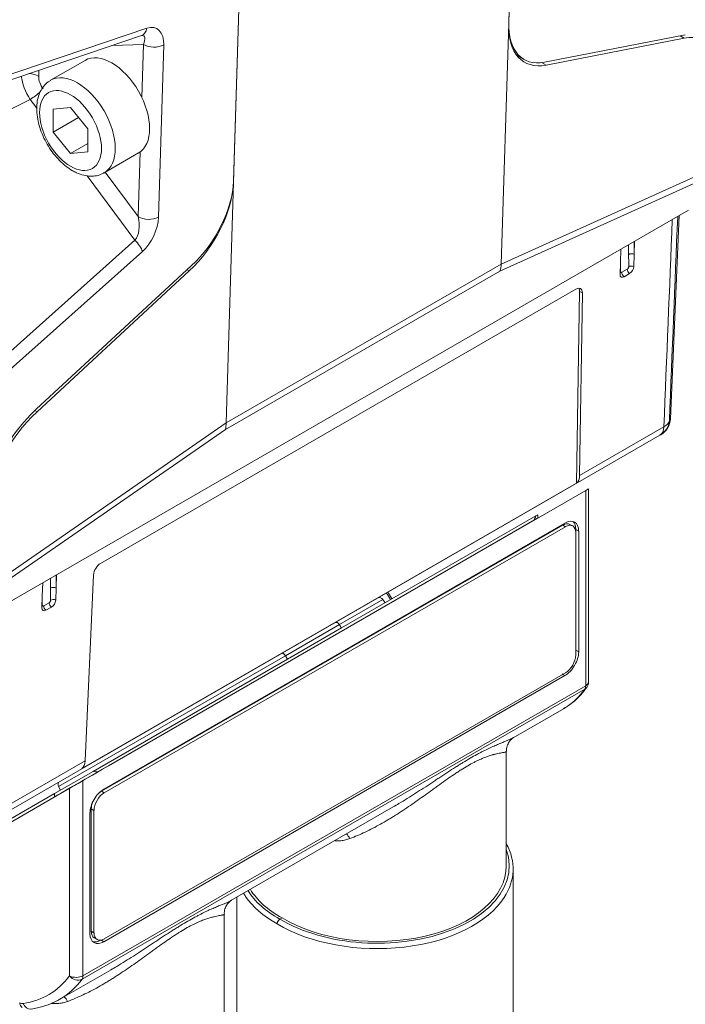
# Model space of a CAD drawing. Header units: millimetres. Extents: x 4 to 837, y 5 to 589.
# Tile 12 of 164: x 130 to 164, y 33 to 83. Entities that reach past the tile are written whole.
import ezdxf

# ---------------------------------------------------------------- set-up
doc = ezdxf.new("R2010")
doc.units = ezdxf.units.MM
doc.layers.add('1', color=7, linetype='Continuous', true_color=0xffffff)

msp = doc.modelspace()

# ---------------------------------------------------------------- linework, layer by layer
at = {"layer": '1', "color": 9, "linetype": 'Continuous', "lineweight": 18}
for p, q in [((155.401, 82.989), (155.757, 94.539)), ((155.403, 83.047), (155.756, 94.511)), ((141.615, 86.374), (141.259, 74.824)), ((141.614, 86.346), (141.261, 74.882)), ((155.401, 82.989), (155.021, 70.622)), ((126.926, 79.118), (136.543, 82.37)), ((164.473, 82.404), (157.234, 81.001)), ((157.317, 80.847), (164.421, 82.224)), ((155.817, 81.354), (156.187, 81.14)), ((141.259, 74.824), (140.879, 62.457)), ((164.629, 73.384), (129.53, 53.119)), ((139.091, 70.526), (131.128, 63.152)), ((131.173, 63.028), (138.988, 70.265))]:
    msp.add_line(p, q, dxfattribs=at)
at = {"layer": '1', "color": 9, "linetype": 'Continuous', "lineweight": 13}
for p, q in [((127.197, 79.49), (136.814, 82.742)), ((164.421, 82.224), (164.201, 82.351)), ((136.638, 81.914), (135.019, 81.854)), ((136.554, 79.187), (136.638, 81.914)), ((137.679, 81.882), (137.407, 73.025)), ((131.266, 80.585), (131.256, 80.267)), ((157.091, 80.978), (157.317, 80.847)), ((130.825, 79.081), (116.058, 71.8)), ((131.161, 78.63), (130.825, 79.081)), ((136.365, 73.057), (136.467, 76.381)), ((155.021, 70.622), (165.946, 75.564)), ((136.202, 71.848), (133.741, 75.16)), ((134.67, 75.338), (136.365, 73.057)), ((165.736, 75.134), (154.945, 70.252)), ((141.259, 74.824), (141.259, 74.824)), ((126.51, 63.189), (136.202, 71.848)), ((136.586, 71.273), (126.894, 62.614)), ((140.879, 62.453), (155.02, 70.617)), ((138.988, 70.265), (138.878, 70.328)), ((154.945, 70.252), (140.852, 62.116)), ((131.063, 63.092), (131.173, 63.028)), ((129.043, 54.258), (140.879, 62.457)), ((140.852, 62.116), (129.164, 54.019))]:
    msp.add_line(p, q, dxfattribs=at)
at = {"layer": '1', "color": 27, "linetype": 'Continuous', "lineweight": 18}
for p, q in [((133.636, 81.092), (131.869, 80.071)), ((132.89, 78.664), (132.006, 78.585)), ((132.006, 78.585), (132.006, 77.407)), ((133.774, 77.564), (132.89, 78.664)), ((132.006, 77.407), (133.3, 78.154)), ((133.774, 76.386), (133.774, 77.564)), ((132.006, 77.407), (132.89, 76.307)), ((132.89, 76.307), (133.774, 76.817)), ((132.89, 76.307), (133.774, 76.386)), ((134.619, 75.308), (136.386, 76.329)), ((159.356, 58.978), (133.529, 44.067)), ((156.892, 57.56), (159.368, 58.986)), ((159.502, 49.147), (159.502, 59.063)), ((158.288, 57.3), (134.597, 43.622)), ((134.835, 44.822), (156.849, 57.532)), ((158.849, 50.766), (158.849, 56.971)), ((158.995, 50.687), (158.995, 56.892)), ((134.598, 35.783), (158.287, 49.46)), ((155.625, 46.266), (158.245, 47.778)), ((155.278, 39.691), (155.278, 45.567)), ((127.845, 40.795), (132.834, 43.667)), ((124.89, 39.096), (132.057, 43.221)), ((141.13, 37.897), (149.465, 42.709)), ((133.89, 42.397), (133.89, 36.193)), ((155.628, 28.654), (155.628, 39.526)), ((141.428, 38.069), (141.428, 28.654)), ((140.783, 29.292), (140.783, 37.198)), ((143.649, 36.942), (143.755, 37.003)), ((132.346, 32.825), (134.97, 34.34))]:
    msp.add_line(p, q, dxfattribs=at)
at = {"layer": '1', "color": 27, "linetype": 'Continuous', "lineweight": 13}
for p, q in [((131.869, 80.071), (131.868, 80.071)), ((159.356, 48.942), (159.356, 58.978)), ((158.849, 56.971), (158.995, 56.892)), ((158.849, 50.766), (158.995, 50.687)), ((159.307, 48.764), (133.48, 33.853)), ((133.529, 34.031), (159.356, 48.942)), ((133.529, 44.067), (133.529, 34.031)), ((132.834, 34.024), (132.834, 43.667))]:
    msp.add_line(p, q, dxfattribs=at)
at = {"layer": '1', "color": 252, "linetype": 'Continuous', "lineweight": 18}
for p, q in [((163.71, 62.663), (164.157, 73.111)), ((161.139, 70.703), (161.16, 71.381)), ((161.867, 71.789), (161.846, 71.111)), ((161.846, 71.111), (161.827, 70.495)), ((161.12, 70.087), (161.139, 70.703)), ((161.608, 70.132), (161.325, 69.969)), ((158.846, 69.326), (134.437, 55.234)), ((159.04, 69.209), (158.887, 59.352)), ((159.041, 59.744), (159.187, 69.136)), ((163.165, 61.815), (129.098, 42.146)), ((163.165, 61.815), (163.211, 61.842)), ((158.887, 59.352), (133.476, 44.681)), ((156.895, 57.733), (156.8, 57.678)), ((156.891, 57.556), (156.895, 57.733)), ((156.8, 57.678), (146.81, 51.911)), ((131.441, 53.557), (131.461, 54.234)), ((132.169, 54.642), (132.148, 53.965)), ((134.072, 54.636), (133.635, 45.076)), ((132.148, 53.965), (132.129, 53.349)), ((131.422, 52.94), (131.441, 53.557)), ((149.047, 53.202), (148.937, 53.377)), ((131.909, 52.985), (131.626, 52.822)), ((144.035, 50.308), (146.81, 51.911)), ((144.035, 50.308), (134.045, 44.541)), ((132.066, 43.398), (134.045, 44.541)), ((132.278, 43.76), (132.376, 43.577)), ((132.066, 43.398), (125.148, 39.404))]:
    msp.add_line(p, q, dxfattribs=at)
at = {"layer": '1', "color": 252, "linetype": 'Continuous', "lineweight": 13}
for p, q in [((161.563, 71.614), (161.563, 71.111)), ((161.846, 71.111), (161.846, 71.777)), ((161.493, 70.359), (161.21, 70.195)), ((159.187, 69.136), (159.04, 69.209)), ((159.041, 59.744), (163.371, 62.244)), ((131.865, 53.965), (131.865, 54.467)), ((132.148, 54.63), (132.148, 53.965)), ((131.511, 53.049), (131.794, 53.212)), ((148.937, 53.377), (146.702, 52.087)), ((146.702, 52.087), (143.928, 50.486)), ((143.928, 50.486), (132.278, 43.76)), ((129.304, 42.576), (133.635, 45.076)), ((132.07, 43.228), (132.066, 43.398))]:
    msp.add_line(p, q, dxfattribs=at)
at = {"layer": '1', "color": 18, "linetype": 'Continuous', "lineweight": 18}
for p, q in [((158.173, 57.201), (134.485, 43.524)), ((158.69, 57.156), (158.548, 57.238)), ((158.315, 57.119), (134.627, 43.443)), ((158.845, 50.526), (158.845, 56.813)), ((134.627, 35.931), (158.315, 49.607)), ((133.955, 42.606), (133.955, 36.319)), ((134.096, 42.524), (134.096, 36.237)), ((134.11, 35.975), (134.252, 35.894))]:
    msp.add_line(p, q, dxfattribs=at)
at = {"layer": '1', "color": 18, "linetype": 'Continuous', "lineweight": 13}
for p, q in [((158.315, 57.119), (158.173, 57.201)), ((134.485, 43.524), (134.627, 43.443)), ((134.096, 42.524), (133.955, 42.606)), ((133.955, 36.319), (134.096, 36.237))]:
    msp.add_line(p, q, dxfattribs=at)
at = {"layer": '1', "color": 252, "linetype": 'Continuous', "lineweight": 18}
for centre, radius, start, end in [((162.711, 62.708), 1, 300, 357.455), ((148.767, 53.271), 0.2, 32, 120), ((132.455, 43.854), 0.2, 120, 208)]:
    msp.add_arc(centre, radius, start, end, dxfattribs=at)
at = {"layer": '1', "color": 27, "linetype": 'Continuous', "lineweight": 18}
msp.add_arc((159.002, 49.147), 0.5, 324.8385, 0, dxfattribs=at)
at = {"layer": '1', "color": 9, "linetype": 'Continuous', "lineweight": 18}
for centre, major_axis, ratio, start_param, end_param in [((158.337, 84.864), (2.15, 3.724), 0.537015, 2.356185, 3.577916), ((158.472, 84.89), (2.25, 3.897), 0.537015, 2.356185, 3.577916), ((163.138, 77.732), (2.5, 4.33), 0.537015, 5.514494, 6.719508), ((137.966, 73.051), (2.484, 3.759), 0.575959, 4.310848, 5.532579), ((138.114, 73.188), (2.374, 3.592), 0.575959, 4.310848, 5.532579), ((153.583, 71.476), (-0.914, 1.781), 0.629202, 3.687136, 3.923175), ((114.639, 53.862), (40.377, 16.782), 0.033811, 6.26538, 6.267897), ((132.309, 59.933), (2.87, 4.344), 0.575959, 1.169256, 2.289036), ((132.309, 59.933), (2.76, 4.177), 0.575959, 1.169256, 2.37427), ((139.49, 63.34), (-1.071, 1.691), 0.523928, 3.634495, 3.870534), ((181.579, 92.495), (40.694, 30.065), 0.025168, 3.121775, 3.124296)]:
    msp.add_ellipse(centre, major_axis=major_axis, ratio=ratio, start_param=start_param, end_param=end_param, dxfattribs=at)
at = {"layer": '1', "color": 9, "linetype": 'Continuous', "lineweight": 13}
for centre, major_axis, ratio, start_param, end_param in [((136.302, 83.08), (0.24, -0.71), 0.656106, 0.00001, 0.86968), ((136.581, 81.268), (0.732, 1.462), 0.560926, 5.402485, 6.798749), ((136.07, 81.606), (0.584, 0.741), 0.348636, 5.392324, 6.581395), ((137.168, 82.22), (-0.75, 0.023), 0.597148, 0.803471, 2.339361), ((131.276, 79.652), (-0.709, 1.323), 0.452683, 0.854557, 1.765379), ((130.726, 79.961), (-0.75, 0.023), 0.597148, 3.945064, 4.707043), ((131.806, 79.958), (-0.388, 0.644), 0.60504, 0.752634, 1.729337), ((130.952, 79.318), (-0.602, -0.447), 0.161068, 1.240209, 2.132754), ((135.799, 72.799), (-0.158, 1.099), 0.544799, 3.593293, 4.869811), ((136.895, 73.363), (-0.75, 0.023), 0.597148, 0.803471, 2.339361), ((136.31, 72.461), (0.697, 1.466), 0.578543, 4.083878, 5.360396), ((136.075, 71.611), (-0.5, 0.559), 0.339525, 3.801543, 4.835292)]:
    msp.add_ellipse(centre, major_axis=major_axis, ratio=ratio, start_param=start_param, end_param=end_param, dxfattribs=at)
at = {"layer": '1', "color": 27, "linetype": 'Continuous', "lineweight": 18}
for centre, major_axis, ratio, start_param, end_param in [((135.011, 78.71), (1.375, -2.382), 0.57735, 0.000098, 3.141593), ((159.002, 58.775), (0.5, 0.288), 0.000662, 5.497406, 7.033295), ((155.331, 56.658), (2.075, 1.196), 0.000638, 5.532264, 5.563845), ((158.288, 56.484), (0.5, 0.865), 0.57735, 5.497787, 7.069071), ((158.147, 56.566), (0.496, 0.859), 0.57735, 5.497787, 6.165142), ((158.287, 50.279), (0.501, 0.867), 0.57735, 3.926869, 5.497787), ((158.145, 50.36), (0.497, 0.861), 0.57735, 5.399123, 5.497787), ((133.42, 44.008), (2.001, 1.154), 0.000686, 3.962698, 5.497444), ((133.175, 43.863), (0.5, 0.288), 0.000662, 3.961516, 5.497406), ((134.596, 42.805), (0.5, 0.865), 0.57735, 0.78491, 2.356194), ((148.528, 39.595), (-7.1, 0.106), 0.587058, 2.790359, 3.465635), ((148.528, 39.759), (-6.75, 0.104), 0.587337, 0.794435, 3.15058), ((148.528, 39.759), (6.75, 0.1), 0.567188, 3.457338, 3.918564), ((148.528, 39.595), (7.1, 0.103), 0.567476, 3.450318, 3.492923), ((134.598, 36.602), (0.501, 0.867), 0.57735, 2.356194, 3.927355), ((148.531, 39.757), (-6.9, 0.106), 0.587337, 1.141089, 1.820628), ((134.457, 36.683), (0.497, 0.861), 0.57735, 3.259267, 3.904158), ((127.18, 41.39), (-5.257, 8.51), 0.596164, 3.095984, 3.12388)]:
    msp.add_ellipse(centre, major_axis=major_axis, ratio=ratio, start_param=start_param, end_param=end_param, dxfattribs=at)
at = {"layer": '1', "color": 27, "linetype": 'Continuous', "lineweight": 13}
for centre, major_axis, ratio, start_param, end_param in [((133.244, 77.69), (-1.375, 2.382), 0.57735, 3.148465, 6.283185), ((159.002, 49.147), (0.5, 0), 0.57735, 5.497787, 6.283179), ((153.411, 56.534), (-4.759, 8.798), 0.5579, 3.157115, 3.411797), ((159.002, 49.147), (-0.25, 0.433), 0.57735, 3.39628, 3.926991), ((159.002, 49.147), (-0.409, 0.288), 0.800238, 2.79145, 3.141596), ((147.048, 40.517), (0.294, -0.956), 0.399648, 2.077564, 2.444208), ((148.531, 39.757), (-6.9, 0.106), 0.587337, 1.820628, 3.36124), ((148.528, 39.595), (7.1, 0.103), 0.567476, 3.492923, 3.918793), ((148.526, 39.76), (6.9, 0.103), 0.567188, 3.468695, 3.919069), ((148.528, 39.595), (-7.1, 0.106), 0.587058, 0.794172, 2.790359), ((148.531, 39.757), (-6.9, 0.106), 0.587337, 0.793929, 1.141089), ((126.839, 41.179), (-5.007, 8.077), 0.597134, 2.88492, 3.377565), ((133.175, 34.236), (0.5, 0), 0.57735, 3.961897, 5.497787), ((133.175, 34.236), (0.403, -0.296), 0.779832, 4.407654, 5.948347), ((133.175, 34.236), (0.25, -0.433), 0.57735, 0.254687, 0.785398), ((127.18, 41.39), (-5.257, 8.51), 0.596164, 3.12388, 3.378562), ((132.552, 32.148), (0.294, -0.956), 0.399648, 2.077564, 2.444208), ((130.621, 32.855), (0.223, 0.447), 0.576647, 2.321939, 3.141676), ((130.267, 33.058), (-0.264, 0.425), 0.597134, 2.372386, 2.88492), ((130.798, 32.818), (0.07, -0.495), 0.775929, 5.040599, 6.252281)]:
    msp.add_ellipse(centre, major_axis=major_axis, ratio=ratio, start_param=start_param, end_param=end_param, dxfattribs=at)
msp.add_ellipse((132.89, 77.485), major_axis=(1.125, -1.949), ratio=0.57735, dxfattribs=at)
at = {"layer": '1', "color": 252, "linetype": 'Continuous', "lineweight": 13}
for centre, major_axis, ratio, start_param, end_param in [((161.705, 71.03), (0.2, 0), 0.57735, 0.785398, 2.356194), ((161.634, 70.277), (0.1, -0.173), 0.57735, 3.926991, 5.310179), ((161.706, 70.402), (0.2, 0.001), 0.580073, 0.917558, 2.35382), ((161.279, 70.156), (-0.2, 0.001), 0.574615, 5.500139, 5.599309), ((161.351, 70.114), (0.1, -0.173), 0.57735, 3.926991, 5.310179), ((162.665, 62.681), (-0.5, 0.866), 0.993966, 3.141593, 4.085496), ((162.665, 62.681), (0.999, -0.041), 0.590301, 5.521879, 6.172915), ((162.665, 62.681), (-0.5, 0.866), 0.57735, 3.141593, 3.892084), ((132.006, 53.883), (0.2, 0), 0.57735, 0.785398, 2.356194), ((131.936, 53.131), (0.1, -0.173), 0.57735, 3.926991, 5.310179), ((132.008, 53.256), (0.2, 0.001), 0.580073, 0.917558, 2.35382), ((131.581, 53.01), (-0.2, 0.001), 0.574615, 5.500139, 5.599309), ((131.653, 52.967), (0.1, -0.173), 0.57735, 3.926991, 5.310179)]:
    msp.add_ellipse(centre, major_axis=major_axis, ratio=ratio, start_param=start_param, end_param=end_param, dxfattribs=at)
at = {"layer": '1', "color": 252, "linetype": 'Continuous', "lineweight": 18}
for centre, major_axis, ratio, start_param, end_param in [((161.615, 70.373), (0.158, 0.255), 0.556861, 3.943267, 5.514063), ((161.332, 70.209), (0.158, 0.255), 0.556861, 2.372471, 3.943267), ((158.833, 68.924), (0.263, 0.427), 0.555551, 5.5315, 7.082417), ((158.686, 68.997), (0.263, 0.427), 0.555551, 5.5315, 6.034676), ((158.309, 60.166), (-0.541, 0.842), 0.585872, 3.22116, 3.864458), ((154.932, 59.52), (-1.362, 2.48), 0.57735, 3.479628, 3.61869), ((134.426, 54.832), (0.262, 0.426), 0.558216, 0.801763, 2.352681), ((131.917, 53.226), (0.158, 0.255), 0.556861, 3.943267, 5.514063), ((131.634, 53.063), (0.158, 0.255), 0.556861, 2.372471, 3.943267), ((132.953, 45.527), (-0.46, 0.889), 0.567172, 3.274679, 3.917977), ((133.384, 47.079), (-1.466, 2.419), 0.57735, 2.664496, 2.803427)]:
    msp.add_ellipse(centre, major_axis=major_axis, ratio=ratio, start_param=start_param, end_param=end_param, dxfattribs=at)
at = {"layer": '1', "color": 18, "linetype": 'Continuous', "lineweight": 18}
for centre, major_axis, start_param, end_param in [((158.173, 56.588), (-0.375, -0.65), 3.141593, 3.926991), ((158.315, 56.507), (0.375, 0.65), 5.497787, 7.068583), ((158.315, 50.22), (0.375, 0.65), 3.926991, 5.497787), ((134.627, 42.83), (0.375, 0.65), 0.785398, 2.356194), ((134.485, 42.912), (-0.375, -0.65), 3.926991, 4.209955), ((134.485, 42.912), (-0.375, -0.65), 4.931049, 5.497787), ((134.485, 36.625), (-0.375, -0.65), 5.497787, 6.283185), ((134.627, 36.543), (0.375, 0.65), 2.356194, 3.926991)]:
    msp.add_ellipse(centre, major_axis=major_axis, ratio=0.57735, start_param=start_param, end_param=end_param, dxfattribs=at)
at = {"layer": '1', "color": 9, "linetype": 'Continuous', "lineweight": 18}
msp.add_open_spline([(136.543, 82.37), (136.564, 82.374), (136.559, 82.375)], degree=2, dxfattribs=at)
at = {"layer": '1', "color": 27, "linetype": 'Continuous', "lineweight": 18}
for points, knots in [([(131.873, 80.062), (131.827, 80.04), (131.69, 79.964), (131.503, 79.771), (131.327, 79.495), (131.209, 79.171), (131.149, 78.803), (131.151, 78.396), (131.215, 77.965), (131.339, 77.524), (131.519, 77.089), (131.747, 76.67), (132.018, 76.281), (132.326, 75.931), (132.654, 75.639), (132.881, 75.485), (132.994, 75.419)], [0, 0, 0, 0, 0.032341, 0.100089, 0.167823, 0.237744, 0.31095, 0.386967, 0.46433, 0.541668, 0.618712, 0.695581, 0.772522, 0.849756, 0.927572, 1, 1, 1, 1]), ([(132.994, 75.419), (133.06, 75.381), (133.25, 75.283), (133.556, 75.174), (133.905, 75.124), (134.235, 75.152), (134.481, 75.223), (134.601, 75.304), (134.627, 75.323)], [0, 0, 0, 0, 0.121154, 0.347237, 0.546198, 0.736494, 0.941303, 1, 1, 1, 1]), ([(158.202, 47.758), (158.344, 47.836), (158.629, 48.019), (159.015, 48.363), (159.269, 48.661), (159.392, 48.832), (159.411, 48.859)], [0, 0, 0, 0, 0.299105, 0.626814, 0.942885, 1, 1, 1, 1]), ([(155.29, 45.568), (155.286, 45.616), (155.285, 45.75), (155.36, 45.962), (155.477, 46.137), (155.585, 46.24), (155.648, 46.28), (155.654, 46.283), (155.654, 46.283)], [0, 0, 0, 0, 0.125267, 0.355654, 0.56814, 0.771632, 0.992926, 1, 1, 1, 1]), ([(140.795, 37.198), (140.79, 37.247), (140.789, 37.381), (140.864, 37.593), (140.982, 37.768), (141.089, 37.871), (141.153, 37.911), (141.158, 37.914), (141.158, 37.914)], [0, 0, 0, 0, 0.125267, 0.355654, 0.56814, 0.771632, 0.992926, 1, 1, 1, 1]), ([(143.649, 36.942), (143.64, 36.936), (143.631, 36.93), (143.617, 36.919), (143.613, 36.915), (143.604, 36.907), (143.599, 36.902), (143.587, 36.889), (143.579, 36.879), (143.563, 36.858), (143.556, 36.847), (143.543, 36.825), (143.537, 36.813), (143.529, 36.795), (143.527, 36.789), (143.522, 36.777), (143.52, 36.771), (143.515, 36.754), (143.512, 36.742), (143.51, 36.724), (143.509, 36.719), (143.508, 36.707), (143.508, 36.702), (143.508, 36.697)], [0, 0, 0, 0, 0.125, 0.125, 0.1875, 0.1875, 0.25, 0.25, 0.375, 0.375, 0.5, 0.5, 0.625, 0.625, 0.6875, 0.6875, 0.75, 0.75, 0.875, 0.875, 0.9375, 0.9375, 1, 1, 1, 1]), ([(130.868, 32.323), (130.977, 32.339), (131.278, 32.393), (131.725, 32.522), (132.043, 32.668), (132.183, 32.743)], [0, 0, 0, 0, 0.232127, 0.651877, 1, 1, 1, 1])]:
    msp.add_open_spline(points, degree=3, knots=knots, dxfattribs=at)
at = {"layer": '1', "color": 252, "linetype": 'Continuous', "lineweight": 13}
for points in [[(163.371, 62.244), (163.517, 65.799), (163.662, 69.354), (163.806, 72.908)], [(164.081, 73.067), (163.939, 69.57), (163.798, 66.073), (163.655, 62.575)], [(161.563, 71.111), (161.563, 70.902), (161.564, 70.693), (161.565, 70.484)], [(161.138, 70.238), (161.138, 70.391), (161.139, 70.544), (161.139, 70.697)], [(131.866, 53.338), (131.865, 53.546), (131.865, 53.756), (131.865, 53.965)], [(131.44, 53.551), (131.44, 53.398), (131.44, 53.245), (131.439, 53.091)]]:
    msp.add_open_spline(points, degree=3, dxfattribs=at)
for points, knots in [([(161.565, 70.484), (161.565, 70.479), (161.564, 70.473), (161.562, 70.461), (161.561, 70.455), (161.557, 70.443), (161.555, 70.437), (161.55, 70.424), (161.547, 70.419), (161.54, 70.407), (161.537, 70.401), (161.529, 70.391), (161.525, 70.386), (161.516, 70.376), (161.511, 70.372), (161.502, 70.365), (161.497, 70.361), (161.493, 70.359)], [0, 0, 0, 0, 0.125, 0.125, 0.25, 0.25, 0.375, 0.375, 0.5, 0.5, 0.625, 0.625, 0.75, 0.75, 0.875, 0.875, 1, 1, 1, 1]), ([(161.21, 70.195), (161.205, 70.193), (161.2, 70.19), (161.191, 70.187), (161.186, 70.186), (161.178, 70.185), (161.173, 70.186), (161.166, 70.187), (161.162, 70.189), (161.155, 70.192), (161.152, 70.195), (161.147, 70.201), (161.145, 70.205), (161.141, 70.213), (161.14, 70.217), (161.138, 70.227), (161.138, 70.232), (161.138, 70.238)], [0, 0, 0, 0, 0.125, 0.125, 0.25, 0.25, 0.375, 0.375, 0.5, 0.5, 0.625, 0.625, 0.75, 0.75, 0.875, 0.875, 1, 1, 1, 1]), ([(163.655, 62.575), (163.678, 62.6), (163.693, 62.62), (163.707, 62.648), (163.71, 62.657), (163.71, 62.665)], [0, 0, 0, 0, 0.619387, 0.619387, 1, 1, 1, 1]), ([(131.794, 53.212), (131.799, 53.215), (131.804, 53.218), (131.813, 53.226), (131.817, 53.23), (131.826, 53.239), (131.83, 53.244), (131.838, 53.255), (131.842, 53.261), (131.848, 53.272), (131.851, 53.278), (131.857, 53.29), (131.859, 53.296), (131.862, 53.308), (131.864, 53.315), (131.866, 53.326), (131.866, 53.332), (131.866, 53.338)], [0, 0, 0, 0, 0.125, 0.125, 0.25, 0.25, 0.375, 0.375, 0.5, 0.5, 0.625, 0.625, 0.75, 0.75, 0.875, 0.875, 1, 1, 1, 1]), ([(131.439, 53.091), (131.439, 53.086), (131.44, 53.08), (131.441, 53.071), (131.443, 53.066), (131.446, 53.058), (131.449, 53.055), (131.454, 53.049), (131.457, 53.046), (131.463, 53.042), (131.467, 53.041), (131.475, 53.039), (131.479, 53.039), (131.488, 53.04), (131.492, 53.041), (131.502, 53.044), (131.506, 53.046), (131.511, 53.049)], [0, 0, 0, 0, 0.125, 0.125, 0.25, 0.25, 0.375, 0.375, 0.5, 0.5, 0.625, 0.625, 0.75, 0.75, 0.875, 0.875, 1, 1, 1, 1])]:
    msp.add_open_spline(points, degree=3, knots=knots, dxfattribs=at)
at = {"layer": '1', "color": 252, "linetype": 'Continuous', "lineweight": 13, "extrusion": (1.60327e-09, 9.72261e-10, -1)}
msp.add_open_spline([(149.332, 53.367), (149.263, 53.481), (149.194, 53.595), (149.125, 53.709)], degree=3, dxfattribs=at)
at = {"layer": '1', "color": 252, "linetype": 'Continuous', "lineweight": 18}
msp.add_open_spline([(149.405, 53.409), (149.198, 53.751)], degree=1, dxfattribs=at)
for points in [[(146.491, 52.188), (146.495, 52.191), (146.499, 52.192), (146.507, 52.196), (146.511, 52.197), (146.524, 52.2), (146.532, 52.201), (146.546, 52.2), (146.551, 52.2), (146.56, 52.199), (146.565, 52.198), (146.58, 52.194), (146.589, 52.19), (146.609, 52.181), (146.618, 52.175), (146.637, 52.162), (146.646, 52.155), (146.66, 52.142), (146.664, 52.138), (146.673, 52.128), (146.677, 52.124), (146.688, 52.109), (146.696, 52.098), (146.702, 52.087)], [(143.746, 50.604), (143.749, 50.605), (143.752, 50.607), (143.758, 50.609), (143.761, 50.609), (143.771, 50.611), (143.778, 50.611), (143.789, 50.609), (143.793, 50.608), (143.801, 50.606), (143.805, 50.604), (143.817, 50.599), (143.825, 50.595), (143.842, 50.584), (143.851, 50.577), (143.867, 50.563), (143.876, 50.555), (143.888, 50.542), (143.892, 50.537), (143.9, 50.527), (143.903, 50.523), (143.915, 50.507), (143.922, 50.497), (143.928, 50.486)]]:
    msp.add_open_spline(points, degree=3, knots=[0, 0, 0, 0, 0.0625, 0.0625, 0.125, 0.125, 0.25, 0.25, 0.3125, 0.3125, 0.375, 0.375, 0.5, 0.5, 0.625, 0.625, 0.75, 0.75, 0.8125, 0.8125, 0.875, 0.875, 1, 1, 1, 1], dxfattribs=at)
at = {"layer": '1', "color": 252, "linetype": 'Continuous', "lineweight": 18, "extrusion": (5.58796e-08, 3.40064e-08, -1)}
msp.add_open_spline([(146.702, 52.087), (146.738, 52.028), (146.774, 51.969), (146.81, 51.911)], degree=3, dxfattribs=at)
at = {"layer": '1', "color": 252, "linetype": 'Continuous', "lineweight": 18, "extrusion": (1.74812e-07, 1.04983e-07, 1)}
msp.add_open_spline([(143.928, 50.486), (143.964, 50.427), (143.999, 50.367), (144.035, 50.308)], degree=3, dxfattribs=at)
at = {"layer": '1', "color": 27, "linetype": 'Continuous', "lineweight": 13}
for points, degree in [([(158.145, 49.548), (158.193, 49.519), (158.24, 49.49), (158.287, 49.461)], 3), ([(134.457, 35.871), (134.598, 35.784)], 1)]:
    msp.add_open_spline(points, degree=degree, dxfattribs=at)
for points, knots in [([(149.463, 42.708), (149.564, 42.766), (149.665, 42.826), (149.907, 42.971), (150.049, 43.058), (150.332, 43.234), (150.472, 43.323), (150.752, 43.502), (150.892, 43.593), (151.17, 43.775), (151.309, 43.867), (151.517, 44.004), (151.587, 44.05), (151.725, 44.142), (151.794, 44.187), (152, 44.323), (152.135, 44.412), (152.402, 44.586), (152.535, 44.671), (152.73, 44.795), (152.795, 44.836), (152.892, 44.896), (152.924, 44.916), (152.988, 44.956), (153.147, 45.053), (153.422, 45.217), (153.653, 45.346), (153.792, 45.421), (153.82, 45.436), (153.875, 45.466), (153.902, 45.48), (153.983, 45.522), (154.036, 45.55), (154.19, 45.628), (154.288, 45.675), (154.474, 45.763), (154.65, 45.843), (154.809, 45.911), (154.902, 45.951), (154.921, 45.958), (154.957, 45.974), (154.975, 45.981), (155.028, 46.003), (155.062, 46.017), (155.16, 46.058), (155.221, 46.083), (155.334, 46.13), (155.386, 46.152), (155.482, 46.195), (155.526, 46.215), (155.594, 46.249), (155.62, 46.263), (155.644, 46.277)], [0, 0, 0, 0, 0.036129, 0.036129, 0.087632, 0.087632, 0.139134, 0.139134, 0.190637, 0.190637, 0.242139, 0.242139, 0.267891, 0.267891, 0.293642, 0.293642, 0.345145, 0.345145, 0.396647, 0.396647, 0.422398, 0.422398, 0.435274, 0.435274, 0.44815, 0.499652, 0.551155, 0.551155, 0.564031, 0.564031, 0.576906, 0.576906, 0.602658, 0.602658, 0.65416, 0.65416, 0.705663, 0.757165, 0.757165, 0.770041, 0.770041, 0.782917, 0.782917, 0.808668, 0.808668, 0.86017, 0.86017, 0.911673, 0.911673, 0.963176, 0.963176, 1, 1, 1, 1]), ([(155.278, 45.567), (155.279, 45.562), (155.277, 45.557), (155.267, 45.548), (155.258, 45.543), (155.238, 45.536), (155.231, 45.534), (155.214, 45.529), (155.205, 45.527), (155.174, 45.52), (155.15, 45.515), (155.095, 45.505), (155.063, 45.499), (154.992, 45.487), (154.953, 45.479), (154.866, 45.462), (154.818, 45.451), (154.739, 45.433), (154.712, 45.426), (154.67, 45.416), (154.655, 45.412), (154.625, 45.404), (154.61, 45.4), (154.533, 45.378), (154.467, 45.358), (154.325, 45.311), (154.249, 45.285), (154.088, 45.222), (154.002, 45.186), (153.865, 45.124), (153.817, 45.101), (153.744, 45.066), (153.719, 45.054), (153.669, 45.028), (153.644, 45.016), (153.516, 44.95), (153.304, 44.833), (153.076, 44.696), (152.929, 44.603), (152.899, 44.584), (152.84, 44.545), (152.75, 44.487), (152.659, 44.427), (152.477, 44.305), (152.355, 44.221), (152.108, 44.047), (151.983, 43.959), (151.826, 43.846), (151.794, 43.823), (151.731, 43.777), (151.7, 43.755), (151.605, 43.686), (151.542, 43.641), (151.353, 43.504), (151.227, 43.413), (150.977, 43.233), (150.851, 43.143), (150.6, 42.966), (150.474, 42.878), (150.222, 42.704), (150.096, 42.619), (149.842, 42.45), (149.714, 42.367), (149.521, 42.245), (149.457, 42.205), (149.328, 42.125), (149.263, 42.086), (149.069, 41.97), (148.939, 41.894), (148.55, 41.676), (148.29, 41.541), (147.767, 41.294), (147.504, 41.182), (147.239, 41.084)], [0, 0, 0, 0, 0.027609, 0.027609, 0.062337, 0.062337, 0.079701, 0.079701, 0.097065, 0.097065, 0.131794, 0.131794, 0.166522, 0.166522, 0.20125, 0.20125, 0.235978, 0.235978, 0.253343, 0.253343, 0.262025, 0.262025, 0.270707, 0.270707, 0.305435, 0.305435, 0.340163, 0.340163, 0.374891, 0.374891, 0.392256, 0.392256, 0.400938, 0.400938, 0.40962, 0.40962, 0.444348, 0.479076, 0.479076, 0.487758, 0.487758, 0.49644, 0.513804, 0.513804, 0.548533, 0.548533, 0.583261, 0.583261, 0.591943, 0.591943, 0.600625, 0.600625, 0.617989, 0.617989, 0.652717, 0.652717, 0.687446, 0.687446, 0.722174, 0.722174, 0.756902, 0.756902, 0.79163, 0.79163, 0.808995, 0.808995, 0.826359, 0.826359, 0.861087, 0.861087, 0.930543, 0.930543, 1, 1, 1, 1]), ([(147.239, 41.084), (147.166, 41.056), (147.091, 41.034), (146.938, 40.998), (146.861, 40.985), (146.761, 40.975), (146.741, 40.973), (146.701, 40.97), (146.681, 40.969), (146.621, 40.967), (146.581, 40.967), (146.52, 40.969), (146.5, 40.97), (146.48, 40.971)], [0, 0, 0, 0, 0.307888, 0.307888, 0.615775, 0.615775, 0.692747, 0.692747, 0.769719, 0.769719, 0.923663, 0.923663, 1, 1, 1, 1]), ([(134.967, 34.339), (135.068, 34.397), (135.169, 34.457), (135.412, 34.602), (135.554, 34.689), (135.836, 34.865), (135.977, 34.954), (136.257, 35.133), (136.396, 35.224), (136.675, 35.406), (136.813, 35.498), (137.022, 35.635), (137.091, 35.681), (137.23, 35.773), (137.299, 35.818), (137.504, 35.954), (137.639, 36.043), (137.907, 36.217), (138.039, 36.302), (138.235, 36.426), (138.299, 36.467), (138.396, 36.527), (138.428, 36.547), (138.492, 36.587), (138.651, 36.684), (138.926, 36.847), (139.157, 36.977), (139.297, 37.052), (139.324, 37.067), (139.379, 37.097), (139.407, 37.111), (139.488, 37.153), (139.54, 37.181), (139.695, 37.258), (139.792, 37.306), (139.978, 37.394), (140.154, 37.474), (140.313, 37.542), (140.407, 37.582), (140.425, 37.589), (140.462, 37.605), (140.479, 37.612), (140.532, 37.634), (140.566, 37.648), (140.665, 37.689), (140.726, 37.714), (140.839, 37.761), (140.891, 37.783), (140.987, 37.826), (141.03, 37.846), (141.098, 37.88), (141.124, 37.894), (141.148, 37.908)], [0, 0, 0, 0, 0.036129, 0.036129, 0.087632, 0.087632, 0.139134, 0.139134, 0.190637, 0.190637, 0.242139, 0.242139, 0.267891, 0.267891, 0.293642, 0.293642, 0.345145, 0.345145, 0.396647, 0.396647, 0.422398, 0.422398, 0.435274, 0.435274, 0.44815, 0.499652, 0.551155, 0.551155, 0.564031, 0.564031, 0.576906, 0.576906, 0.602658, 0.602658, 0.65416, 0.65416, 0.705663, 0.757165, 0.757165, 0.770041, 0.770041, 0.782917, 0.782917, 0.808668, 0.808668, 0.86017, 0.86017, 0.911673, 0.911673, 0.963176, 0.963176, 1, 1, 1, 1]), ([(140.783, 37.198), (140.783, 37.193), (140.781, 37.188), (140.771, 37.179), (140.762, 37.174), (140.743, 37.167), (140.735, 37.165), (140.719, 37.16), (140.709, 37.158), (140.679, 37.151), (140.655, 37.146), (140.599, 37.136), (140.567, 37.13), (140.496, 37.117), (140.457, 37.11), (140.37, 37.093), (140.322, 37.082), (140.244, 37.064), (140.217, 37.057), (140.174, 37.046), (140.159, 37.043), (140.13, 37.035), (140.114, 37.031), (140.037, 37.009), (139.971, 36.989), (139.829, 36.942), (139.754, 36.915), (139.592, 36.853), (139.507, 36.817), (139.369, 36.754), (139.322, 36.732), (139.248, 36.697), (139.224, 36.684), (139.173, 36.659), (139.148, 36.646), (139.02, 36.58), (138.808, 36.464), (138.581, 36.326), (138.433, 36.234), (138.404, 36.215), (138.344, 36.176), (138.254, 36.118), (138.163, 36.058), (137.982, 35.936), (137.859, 35.851), (137.612, 35.678), (137.488, 35.59), (137.33, 35.477), (137.299, 35.454), (137.236, 35.408), (137.204, 35.386), (137.109, 35.317), (137.046, 35.271), (136.857, 35.135), (136.732, 35.044), (136.481, 34.864), (136.355, 34.774), (136.104, 34.597), (135.979, 34.509), (135.727, 34.335), (135.6, 34.25), (135.346, 34.081), (135.218, 33.998), (135.026, 33.876), (134.961, 33.836), (134.832, 33.756), (134.767, 33.717), (134.573, 33.601), (134.443, 33.525), (134.055, 33.307), (133.795, 33.172), (133.272, 32.925), (133.009, 32.813), (132.743, 32.714)], [0, 0, 0, 0, 0.027609, 0.027609, 0.062337, 0.062337, 0.079701, 0.079701, 0.097065, 0.097065, 0.131794, 0.131794, 0.166522, 0.166522, 0.20125, 0.20125, 0.235978, 0.235978, 0.253343, 0.253343, 0.262025, 0.262025, 0.270707, 0.270707, 0.305435, 0.305435, 0.340163, 0.340163, 0.374891, 0.374891, 0.392256, 0.392256, 0.400938, 0.400938, 0.40962, 0.40962, 0.444348, 0.479076, 0.479076, 0.487758, 0.487758, 0.49644, 0.513804, 0.513804, 0.548533, 0.548533, 0.583261, 0.583261, 0.591943, 0.591943, 0.600625, 0.600625, 0.617989, 0.617989, 0.652717, 0.652717, 0.687446, 0.687446, 0.722174, 0.722174, 0.756902, 0.756902, 0.79163, 0.79163, 0.808995, 0.808995, 0.826359, 0.826359, 0.861087, 0.861087, 0.930543, 0.930543, 1, 1, 1, 1]), ([(132.743, 32.714), (132.67, 32.687), (132.595, 32.665), (132.443, 32.629), (132.365, 32.616), (132.265, 32.606), (132.245, 32.604), (132.205, 32.601), (132.185, 32.6), (132.125, 32.598), (132.085, 32.598), (132.001, 32.601), (131.957, 32.604), (131.913, 32.609)], [0, 0, 0, 0, 0.282082, 0.282082, 0.564165, 0.564165, 0.634686, 0.634686, 0.705206, 0.705206, 0.846247, 0.846247, 1, 1, 1, 1])]:
    msp.add_open_spline(points, degree=3, knots=knots, dxfattribs=at)
at = {"layer": '1', "color": 27, "linetype": 'Continuous', "lineweight": 18}
for points in [[(155.644, 46.277), (155.653, 46.282), (155.662, 46.287), (155.671, 46.293)], [(141.148, 37.908), (141.158, 37.913), (141.167, 37.918), (141.175, 37.923)]]:
    msp.add_open_spline(points, degree=3, dxfattribs=at)

doc.saveas('drawing.dxf')
